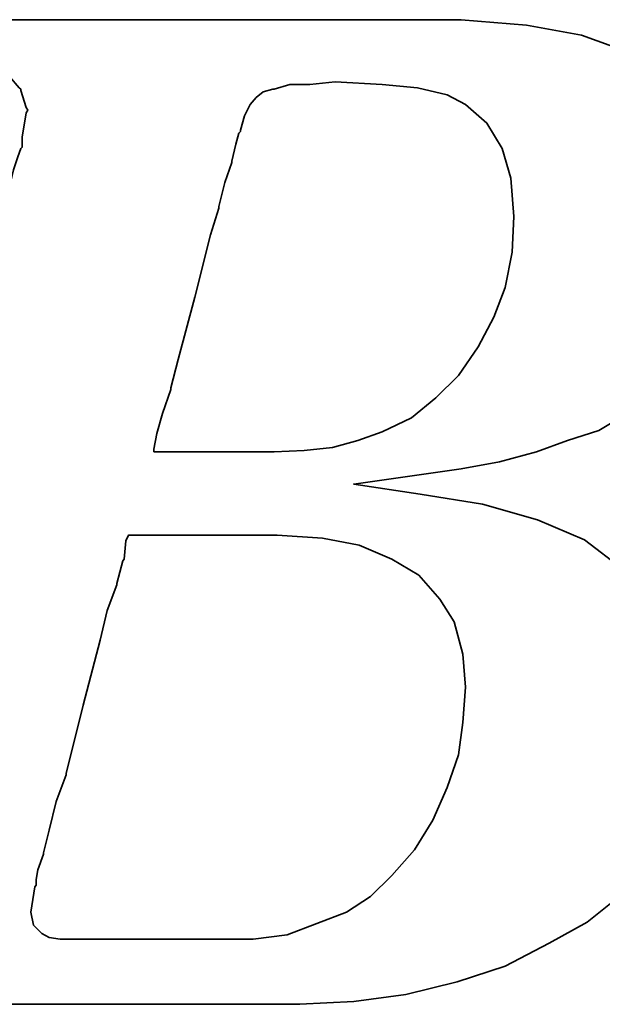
# Model space of a CAD drawing. Extents: x 904 to 1168, y 87 to 232.
# Tile 28 of 45: x 1117.81 to 1119.94, y 152.63 to 156.23. Entities that reach past the tile are written whole.
import ezdxf

# ---------------------------------------------------------------- set-up
doc = ezdxf.new("R2010")
doc.units = 0
doc.header["$MEASUREMENT"] = 0
doc.layers.add('DIM', color=4, linetype='CONTINUOUS')
doc.layers.add('layer 1', color=7, linetype='CONTINUOUS')

# ---------------------------------------------------------------- blocks, each defined once
blk = doc.blocks.new('TBI MOTION logo(完整正式版)')
at = {"layer": 'layer 1', "color": 22, "lineweight": 35}
for points, knots in [([(-64.65375, -6.86375), (-64.65375, -6.86375), (-64.84375, -7.29625), (-64.84375, -7.29625), (-64.84375, -7.29625), (-64.84375, -7.29625), (-64.86875, -7.34375), (-64.86875, -7.34375), (-64.86875, -7.34375), (-64.86875, -7.34375), (-64.86875, -7.36875), (-64.86875, -7.36875), (-64.86875, -7.36875), (-64.86875, -7.36875), (-65.15375, -7.65375), (-65.15375, -7.65375), (-65.15375, -7.65375), (-65.15375, -7.65375), (-65.17875, -7.65375), (-65.17875, -7.65375), (-65.17875, -7.65375), (-65.17875, -7.65375), (-65.20375, -7.67875), (-65.20375, -7.67875), (-65.20375, -7.67875), (-65.20375, -7.67875), (-65.58875, -7.87125), (-65.58875, -7.87125), (-65.58875, -7.87125), (-65.58875, -7.87125), (-65.63375, -7.87125), (-65.63375, -7.87125), (-65.63375, -7.87125), (-65.63375, -7.87125), (-65.65875, -7.89375), (-65.65875, -7.89375), (-65.65875, -7.89375), (-65.65875, -7.89375), (-66.09375, -7.94375), (-66.09375, -7.94375), (-66.09375, -7.94375), (-66.09375, -7.94375), (-66.11375, -7.94375), (-66.11375, -7.94375), (-66.11375, -7.94375), (-66.11375, -7.94375), (-66.16375, -7.94375), (-66.16375, -7.94375), (-66.16375, -7.94375), (-66.16375, -7.94375), (-66.30875, -7.94375), (-66.30875, -7.94375), (-66.30875, -7.94375), (-66.30875, -7.94375), (-66.69375, -7.94375), (-66.69375, -7.94375), (-66.69375, -7.94375), (-66.69375, -7.94375), (-67.07375, -7.94375), (-67.07375, -7.94375), (-67.07375, -7.94375), (-67.07375, -7.94375), (-67.12375, -7.94375), (-67.12375, -7.94375), (-67.12375, -7.94375), (-67.12375, -7.94375), (-67.12375, -7.96625), (-67.12375, -7.96625), (-67.12375, -7.96625), (-67.12375, -7.96625), (-67.14875, -7.99125), (-67.14875, -7.99125), (-67.14875, -7.99125), (-67.14875, -7.99125), (-67.24375, -8.34875), (-67.24375, -8.34875), (-67.24375, -8.34875), (-67.24375, -8.34875), (-67.31375, -8.68625), (-67.31375, -8.68625), (-67.31375, -8.68625), (-67.31375, -8.68625), (-67.26875, -8.68625), (-67.26875, -8.68625), (-67.26875, -8.68625), (-67.26875, -8.68625), (-67.07375, -8.68625), (-67.07375, -8.68625), (-67.07375, -8.68625), (-67.07375, -8.68625), (-66.54875, -8.68625), (-66.54875, -8.68625), (-66.54875, -8.68625), (-66.54875, -8.68625), (-65.82625, -8.68625), (-65.82625, -8.68625), (-65.82625, -8.68625), (-65.82625, -8.68625), (-65.01375, -8.68625), (-65.01375, -8.68625), (-65.01375, -8.68625), (-65.01375, -8.68625), (-64.05375, -8.68625), (-64.05375, -8.68625), (-64.05375, -8.68625), (-64.05375, -8.68625), (-62.08375, -8.68625), (-62.08375, -8.68625), (-62.08375, -8.68625), (-62.08375, -8.68625), (-60.06875, -8.68625), (-60.06875, -8.68625), (-60.06875, -8.68625), (-60.06875, -8.68625), (-59.10875, -8.68625), (-59.10875, -8.68625), (-59.10875, -8.68625), (-59.10875, -8.68625), (-58.29375, -8.68625), (-58.29375, -8.68625), (-58.29375, -8.68625), (-58.29375, -8.68625), (-57.57375, -8.68625), (-57.57375, -8.68625), (-57.57375, -8.68625), (-57.57375, -8.68625), (-57.04875, -8.68625), (-57.04875, -8.68625), (-57.04875, -8.68625), (-57.04875, -8.68625), (-56.85375, -8.68625), (-56.85375, -8.68625), (-56.85375, -8.68625), (-56.85375, -8.68625), (-56.70875, -8.68625), (-56.70875, -8.68625), (-56.70875, -8.68625), (-56.70875, -8.68625), (-56.61375, -8.68625), (-56.61375, -8.68625), (-56.61375, -8.68625), (-56.61375, -8.68625), (-56.56875, -8.68625), (-56.56875, -8.68625), (-56.56875, -8.68625), (-56.56875, -8.68625), (-55.65375, -8.63875), (-55.65375, -8.63875), (-55.65375, -8.63875), (-55.65375, -8.63875), (-54.76875, -8.51875), (-54.76875, -8.51875), (-54.76875, -8.51875), (-54.76875, -8.51875), (-53.90375, -8.30375), (-53.90375, -8.30375), (-53.90375, -8.30375), (-53.90375, -8.30375), (-53.08875, -8.03875), (-53.08875, -8.03875), (-53.08875, -8.03875), (-53.08875, -8.03875), (-52.34375, -7.65375), (-52.34375, -7.65375), (-52.34375, -7.65375), (-52.34375, -7.65375), (-51.69875, -7.29625), (-51.69875, -7.29625), (-51.69875, -7.29625), (-51.69875, -7.29625), (-51.21875, -6.91125), (-51.21875, -6.91125), (-51.21875, -6.91125), (-51.21875, -6.91125), (-50.83375, -6.50375), (-50.83375, -6.50375), (-50.83375, -6.50375), (-50.83375, -6.50375), (-50.44875, -5.94875), (-50.44875, -5.94875), (-50.44875, -5.94875), (-50.44875, -5.94875), (-50.13875, -5.30375), (-50.13875, -5.30375), (-50.13875, -5.30375), (-50.13875, -5.30375), (-49.99375, -4.65375), (-49.99375, -4.65375), (-49.99375, -4.65375), (-49.99375, -4.65375), (-49.92375, -3.98375), (-49.92375, -3.98375), (-49.92375, -3.98375), (-49.92375, -3.98375), (-49.99375, -3.19374), (-49.99375, -3.19374), (-49.99375, -3.19374), (-49.99375, -3.19374), (-50.23374, -2.44874), (-50.23374, -2.44874), (-50.23374, -2.44874), (-50.23374, -2.44874), (-50.59375, -1.87374), (-50.59375, -1.87374), (-50.59375, -1.87374), (-50.59375, -1.87374), (-51.09875, -1.31874), (-51.09875, -1.31874), (-51.09875, -1.31874), (-51.09875, -1.31874), (-51.74375, -0.81875), (-51.74375, -0.81875), (-51.74375, -0.81875), (-51.74375, -0.81875), (-52.53875, -0.48125), (-52.53875, -0.48125), (-52.53875, -0.48125), (-52.53875, -0.48125), (-53.47375, -0.21875), (-53.47375, -0.21875), (-53.47375, -0.21875), (-53.47375, -0.21875), (-54.52875, -0.04874), (-54.52875, -0.04874), (-54.52875, -0.04874), (-54.52875, -0.04874), (-55.65375, 0.12125), (-55.65375, 0.12125), (-55.65375, 0.12125), (-55.65375, 0.12125), (-54.50375, 0.28624), (-54.50375, 0.28624), (-54.50375, 0.28624), (-54.50375, 0.28624), (-53.83375, 0.38124), (-53.83375, 0.38124), (-53.83375, 0.38124), (-53.83375, 0.38124), (-53.18375, 0.50125), (-53.18375, 0.50125), (-53.18375, 0.50125), (-53.18375, 0.50125), (-52.55875, 0.66874), (-52.55875, 0.66874), (-52.55875, 0.66874), (-52.55875, 0.66874), (-52.03375, 0.86124), (-52.03375, 0.86124), (-52.03375, 0.86124), (-52.03375, 0.86124), (-51.50374, 1.03124), (-51.50374, 1.03124), (-51.50374, 1.03124), (-51.50374, 1.03124), (-51.09875, 1.27125), (-51.09875, 1.27125), (-51.09875, 1.27125), (-51.09875, 1.27125), (-50.71375, 1.48624), (-50.71375, 1.48624), (-50.71375, 1.48624), (-50.71375, 1.48624), (-50.37625, 1.77625), (-50.37625, 1.77625), (-50.37625, 1.77625), (-50.37625, 1.77625), (-49.82375, 2.37625), (-49.82375, 2.37625), (-49.82375, 2.37625), (-49.82375, 2.37625), (-49.41875, 2.99625), (-49.41875, 2.99625), (-49.41875, 2.99625), (-49.41875, 2.99625), (-49.22375, 3.76625), (-49.22375, 3.76625), (-49.22375, 3.76625), (-49.22375, 3.76625), (-49.15375, 4.50874), (-49.15375, 4.50874), (-49.15375, 4.50874), (-49.15375, 4.50874), (-49.20375, 5.25125), (-49.20375, 5.25125), (-49.20375, 5.25125), (-49.20375, 5.25125), (-49.41875, 5.92625), (-49.41875, 5.92625), (-49.41875, 5.92625), (-49.41875, 5.92625), (-49.77875, 6.47625), (-49.77875, 6.47625), (-49.77875, 6.47625), (-49.77875, 6.47625), (-50.33125, 7.02624), (-50.33125, 7.02624), (-50.33125, 7.02624), (-50.33125, 7.02624), (-51.00125, 7.43625), (-51.00125, 7.43625), (-51.00125, 7.43625), (-51.00125, 7.43625), (-51.79375, 7.72625), (-51.79375, 7.72625), (-51.79375, 7.72625), (-51.79375, 7.72625), (-52.72875, 7.89124), (-52.72875, 7.89124), (-52.72875, 7.89124), (-52.72875, 7.89124), (-53.83375, 7.98625), (-53.83375, 7.98625), (-53.83375, 7.98625), (-53.83375, 7.98625), (-53.92875, 7.98625), (-53.92875, 7.98625), (-53.92875, 7.98625), (-53.92875, 7.98625), (-54.26375, 7.98625), (-54.26375, 7.98625), (-54.26375, 7.98625), (-54.26375, 7.98625), (-54.74375, 7.98625), (-54.74375, 7.98625), (-54.74375, 7.98625), (-54.74375, 7.98625), (-55.36875, 7.98625), (-55.36875, 7.98625), (-55.36875, 7.98625), (-55.36875, 7.98625), (-56.13375, 7.98625), (-56.13375, 7.98625), (-56.13375, 7.98625), (-56.13375, 7.98625), (-56.94875, 7.98625), (-56.94875, 7.98625), (-56.94875, 7.98625), (-56.94875, 7.98625), (-58.77625, 7.98625), (-58.77625, 7.98625), (-58.77625, 7.98625), (-58.77625, 7.98625), (-60.59875, 7.98625), (-60.59875, 7.98625), (-60.59875, 7.98625), (-60.59875, 7.98625), (-61.41375, 7.98625), (-61.41375, 7.98625), (-61.41375, 7.98625), (-61.41375, 7.98625), (-62.17875, 7.98625), (-62.17875, 7.98625), (-62.17875, 7.98625), (-62.17875, 7.98625), (-62.80375, 7.98625), (-62.80375, 7.98625), (-62.80375, 7.98625), (-62.80375, 7.98625), (-63.30625, 7.98625), (-63.30625, 7.98625), (-63.30625, 7.98625), (-63.30625, 7.98625), (-63.57375, 7.98625), (-63.57375, 7.98625), (-63.57375, 7.98625), (-63.57375, 7.98625), (-63.57375, 7.96375), (-63.57375, 7.96375), (-63.57375, 7.96375), (-63.57375, 7.96375), (-63.59875, 7.94125), (-63.59875, 7.94125), (-63.59875, 7.94125), (-63.59875, 7.94125), (-63.69375, 7.55625), (-63.69375, 7.55625), (-63.69375, 7.55625), (-63.69375, 7.55625), (-63.76375, 7.24624), (-63.76375, 7.24624), (-63.76375, 7.24624), (-63.76375, 7.24624), (-63.23875, 7.24624), (-63.23875, 7.24624), (-63.23875, 7.24624), (-63.23875, 7.24624), (-62.75875, 7.24624), (-62.75875, 7.24624), (-62.75875, 7.24624), (-62.75875, 7.24624), (-62.61125, 7.24624), (-62.61125, 7.24624), (-62.61125, 7.24624), (-62.61125, 7.24624), (-62.56625, 7.24624), (-62.56625, 7.24624), (-62.56625, 7.24624), (-62.56625, 7.24624), (-62.22875, 7.24624), (-62.22875, 7.24624), (-62.22875, 7.24624), (-62.22875, 7.24624), (-62.20375, 7.24624), (-62.20375, 7.24624), (-62.20375, 7.24624), (-62.20375, 7.24624), (-62.17875, 7.21875), (-62.17875, 7.21875), (-62.17875, 7.21875), (-62.17875, 7.21875), (-61.96375, 7.17125), (-61.96375, 7.17125), (-61.96375, 7.17125), (-61.96375, 7.17125), (-61.72375, 7.12624), (-61.72375, 7.12624), (-61.72375, 7.12624), (-61.72375, 7.12624), (-61.70375, 7.12624), (-61.70375, 7.12624), (-61.70375, 7.12624), (-61.70375, 7.12624), (-61.55875, 7.07624), (-61.55875, 7.07624), (-61.55875, 7.07624), (-61.55875, 7.07624), (-61.50875, 7.07624), (-61.50875, 7.07624), (-61.50875, 7.07624), (-61.50875, 7.07624), (-61.48375, 7.02624), (-61.48375, 7.02624), (-61.48375, 7.02624), (-61.48375, 7.02624), (-61.31875, 6.83375), (-61.31875, 6.83375), (-61.31875, 6.83375), (-61.31875, 6.83375), (-61.29375, 6.81125), (-61.29375, 6.81125), (-61.29375, 6.81125), (-61.29375, 6.81125), (-61.29375, 6.78625), (-61.29375, 6.78625), (-61.29375, 6.78625), (-61.29375, 6.78625), (-61.19875, 6.50124), (-61.19875, 6.50124), (-61.19875, 6.50124), (-61.19875, 6.50124), (-61.17375, 6.45124), (-61.17375, 6.45124), (-61.17375, 6.45124), (-61.17375, 6.45124), (-61.19875, 6.40625), (-61.19875, 6.40625), (-61.19875, 6.40625), (-61.19875, 6.40625), (-61.26875, 5.99624), (-61.26875, 5.99624), (-61.26875, 5.99624), (-61.26875, 5.99624), (-61.26875, 5.85125), (-61.26875, 5.85125), (-61.26875, 5.85125), (-61.26875, 5.85125), (-61.26875, 5.82625), (-61.26875, 5.82625), (-61.26875, 5.82625), (-61.26875, 5.82625), (-61.29375, 5.80625), (-61.29375, 5.80625), (-61.29375, 5.80625), (-61.29375, 5.80625), (-61.34125, 5.66125), (-61.34125, 5.66125), (-61.34125, 5.66125), (-61.34125, 5.66125), (-61.41375, 5.44625), (-61.41375, 5.44625), (-61.41375, 5.44625), (-61.41375, 5.44625), (-61.48375, 5.15625), (-61.48375, 5.15625), (-61.48375, 5.15625), (-61.48375, 5.15625), (-61.58375, 4.82124), (-61.58375, 4.82124), (-61.58375, 4.82124), (-61.58375, 4.82124), (-61.79875, 4.00375), (-61.79875, 4.00375), (-61.79875, 4.00375), (-61.79875, 4.00375), (-62.05875, 2.99625), (-62.05875, 2.99625), (-62.05875, 2.99625), (-62.05875, 2.99625), (-62.34875, 1.91625), (-62.34875, 1.91625), (-62.34875, 1.91625), (-62.34875, 1.91625), (-62.97375, -0.41124), (-62.97375, -0.41124), (-62.97375, -0.41124), (-62.97375, -0.41124), (-63.59875, -2.75875), (-63.59875, -2.75875), (-63.59875, -2.75875), (-63.59875, -2.75875), (-63.88375, -3.86374), (-63.88375, -3.86374), (-63.88375, -3.86374), (-63.88375, -3.86374), (-64.14875, -4.82374), (-64.14875, -4.82374), (-64.14875, -4.82374), (-64.14875, -4.82374), (-64.36375, -5.64125), (-64.36375, -5.64125), (-64.36375, -5.64125), (-64.36375, -5.64125), (-64.43625, -5.97625), (-64.43625, -5.97625), (-64.43625, -5.97625), (-64.43625, -5.97625), (-64.50875, -6.28625), (-64.50875, -6.28625), (-64.50875, -6.28625), (-64.50875, -6.28625), (-64.50875, -6.30875), (-64.50875, -6.30875), (-64.50875, -6.30875), (-64.50875, -6.30875), (-64.57875, -6.50375), (-64.57875, -6.50375), (-64.57875, -6.50375), (-64.57875, -6.50375), (-64.62875, -6.69625), (-64.62875, -6.69625), (-64.62875, -6.69625), (-64.62875, -6.69625), (-64.62875, -6.76875), (-64.62875, -6.76875), (-64.62875, -6.76875), (-64.62875, -6.76875), (-64.62875, -6.81375), (-64.62875, -6.81375), (-64.62875, -6.81375), (-64.62875, -6.81375), (-64.62875, -6.83875), (-64.62875, -6.83875), (-64.62875, -6.83875), (-64.62875, -6.83875), (-64.65375, -6.86375), (-64.65375, -6.86375)], [0, 0, 0, 0, 0.00719424, 0.00719424, 0.00719424, 0.00719424, 0.01438849, 0.01438849, 0.01438849, 0.01438849, 0.02158273, 0.02158273, 0.02158273, 0.02158273, 0.02877698, 0.02877698, 0.02877698, 0.02877698, 0.03597122, 0.03597122, 0.03597122, 0.03597122, 0.04316547, 0.04316547, 0.04316547, 0.04316547, 0.05035971, 0.05035971, 0.05035971, 0.05035971, 0.05755396, 0.05755396, 0.05755396, 0.05755396, 0.0647482, 0.0647482, 0.0647482, 0.0647482, 0.07194245, 0.07194245, 0.07194245, 0.07194245, 0.07913669, 0.07913669, 0.07913669, 0.07913669, 0.08633094, 0.08633094, 0.08633094, 0.08633094, 0.09352518, 0.09352518, 0.09352518, 0.09352518, 0.10071942, 0.10071942, 0.10071942, 0.10071942, 0.10791367, 0.10791367, 0.10791367, 0.10791367, 0.11510791, 0.11510791, 0.11510791, 0.11510791, 0.12230216, 0.12230216, 0.12230216, 0.12230216, 0.1294964, 0.1294964, 0.1294964, 0.1294964, 0.13669065, 0.13669065, 0.13669065, 0.13669065, 0.14388489, 0.14388489, 0.14388489, 0.14388489, 0.15107914, 0.15107914, 0.15107914, 0.15107914, 0.15827338, 0.15827338, 0.15827338, 0.15827338, 0.16546763, 0.16546763, 0.16546763, 0.16546763, 0.17266187, 0.17266187, 0.17266187, 0.17266187, 0.17985612, 0.17985612, 0.17985612, 0.17985612, 0.18705036, 0.18705036, 0.18705036, 0.18705036, 0.1942446, 0.1942446, 0.1942446, 0.1942446, 0.20143885, 0.20143885, 0.20143885, 0.20143885, 0.20863309, 0.20863309, 0.20863309, 0.20863309, 0.21582734, 0.21582734, 0.21582734, 0.21582734, 0.22302158, 0.22302158, 0.22302158, 0.22302158, 0.23021583, 0.23021583, 0.23021583, 0.23021583, 0.23741007, 0.23741007, 0.23741007, 0.23741007, 0.24460432, 0.24460432, 0.24460432, 0.24460432, 0.25179856, 0.25179856, 0.25179856, 0.25179856, 0.25899281, 0.25899281, 0.25899281, 0.25899281, 0.26618705, 0.26618705, 0.26618705, 0.26618705, 0.27338129, 0.27338129, 0.27338129, 0.27338129, 0.28057554, 0.28057554, 0.28057554, 0.28057554, 0.28776978, 0.28776978, 0.28776978, 0.28776978, 0.29496403, 0.29496403, 0.29496403, 0.29496403, 0.30215827, 0.30215827, 0.30215827, 0.30215827, 0.30935252, 0.30935252, 0.30935252, 0.30935252, 0.31654676, 0.31654676, 0.31654676, 0.31654676, 0.32374101, 0.32374101, 0.32374101, 0.32374101, 0.33093525, 0.33093525, 0.33093525, 0.33093525, 0.3381295, 0.3381295, 0.3381295, 0.3381295, 0.34532374, 0.34532374, 0.34532374, 0.34532374, 0.35251799, 0.35251799, 0.35251799, 0.35251799, 0.35971223, 0.35971223, 0.35971223, 0.35971223, 0.36690647, 0.36690647, 0.36690647, 0.36690647, 0.37410072, 0.37410072, 0.37410072, 0.37410072, 0.38129496, 0.38129496, 0.38129496, 0.38129496, 0.38848921, 0.38848921, 0.38848921, 0.38848921, 0.39568345, 0.39568345, 0.39568345, 0.39568345, 0.4028777, 0.4028777, 0.4028777, 0.4028777, 0.41007194, 0.41007194, 0.41007194, 0.41007194, 0.41726619, 0.41726619, 0.41726619, 0.41726619, 0.42446043, 0.42446043, 0.42446043, 0.42446043, 0.43165468, 0.43165468, 0.43165468, 0.43165468, 0.43884892, 0.43884892, 0.43884892, 0.43884892, 0.44604317, 0.44604317, 0.44604317, 0.44604317, 0.45323741, 0.45323741, 0.45323741, 0.45323741, 0.46043165, 0.46043165, 0.46043165, 0.46043165, 0.4676259, 0.4676259, 0.4676259, 0.4676259, 0.47482014, 0.47482014, 0.47482014, 0.47482014, 0.48201439, 0.48201439, 0.48201439, 0.48201439, 0.48920863, 0.48920863, 0.48920863, 0.48920863, 0.49640288, 0.49640288, 0.49640288, 0.49640288, 0.50359712, 0.50359712, 0.50359712, 0.50359712, 0.51079137, 0.51079137, 0.51079137, 0.51079137, 0.51798561, 0.51798561, 0.51798561, 0.51798561, 0.52517986, 0.52517986, 0.52517986, 0.52517986, 0.5323741, 0.5323741, 0.5323741, 0.5323741, 0.53956835, 0.53956835, 0.53956835, 0.53956835, 0.54676259, 0.54676259, 0.54676259, 0.54676259, 0.55395683, 0.55395683, 0.55395683, 0.55395683, 0.56115108, 0.56115108, 0.56115108, 0.56115108, 0.56834532, 0.56834532, 0.56834532, 0.56834532, 0.57553957, 0.57553957, 0.57553957, 0.57553957, 0.58273381, 0.58273381, 0.58273381, 0.58273381, 0.58992806, 0.58992806, 0.58992806, 0.58992806, 0.5971223, 0.5971223, 0.5971223, 0.5971223, 0.60431655, 0.60431655, 0.60431655, 0.60431655, 0.61151079, 0.61151079, 0.61151079, 0.61151079, 0.61870504, 0.61870504, 0.61870504, 0.61870504, 0.62589928, 0.62589928, 0.62589928, 0.62589928, 0.63309353, 0.63309353, 0.63309353, 0.63309353, 0.64028777, 0.64028777, 0.64028777, 0.64028777, 0.64748201, 0.64748201, 0.64748201, 0.64748201, 0.65467626, 0.65467626, 0.65467626, 0.65467626, 0.6618705, 0.6618705, 0.6618705, 0.6618705, 0.66906475, 0.66906475, 0.66906475, 0.66906475, 0.67625899, 0.67625899, 0.67625899, 0.67625899, 0.68345324, 0.68345324, 0.68345324, 0.68345324, 0.69064748, 0.69064748, 0.69064748, 0.69064748, 0.69784173, 0.69784173, 0.69784173, 0.69784173, 0.70503597, 0.70503597, 0.70503597, 0.70503597, 0.71223022, 0.71223022, 0.71223022, 0.71223022, 0.71942446, 0.71942446, 0.71942446, 0.71942446, 0.72661871, 0.72661871, 0.72661871, 0.72661871, 0.73381295, 0.73381295, 0.73381295, 0.73381295, 0.74100719, 0.74100719, 0.74100719, 0.74100719, 0.74820144, 0.74820144, 0.74820144, 0.74820144, 0.75539568, 0.75539568, 0.75539568, 0.75539568, 0.76258993, 0.76258993, 0.76258993, 0.76258993, 0.76978417, 0.76978417, 0.76978417, 0.76978417, 0.77697842, 0.77697842, 0.77697842, 0.77697842, 0.78417266, 0.78417266, 0.78417266, 0.78417266, 0.79136691, 0.79136691, 0.79136691, 0.79136691, 0.79856115, 0.79856115, 0.79856115, 0.79856115, 0.8057554, 0.8057554, 0.8057554, 0.8057554, 0.81294964, 0.81294964, 0.81294964, 0.81294964, 0.82014388, 0.82014388, 0.82014388, 0.82014388, 0.82733813, 0.82733813, 0.82733813, 0.82733813, 0.83453237, 0.83453237, 0.83453237, 0.83453237, 0.84172662, 0.84172662, 0.84172662, 0.84172662, 0.84892086, 0.84892086, 0.84892086, 0.84892086, 0.85611511, 0.85611511, 0.85611511, 0.85611511, 0.86330935, 0.86330935, 0.86330935, 0.86330935, 0.8705036, 0.8705036, 0.8705036, 0.8705036, 0.87769784, 0.87769784, 0.87769784, 0.87769784, 0.88489209, 0.88489209, 0.88489209, 0.88489209, 0.89208633, 0.89208633, 0.89208633, 0.89208633, 0.89928058, 0.89928058, 0.89928058, 0.89928058, 0.90647482, 0.90647482, 0.90647482, 0.90647482, 0.91366906, 0.91366906, 0.91366906, 0.91366906, 0.92086331, 0.92086331, 0.92086331, 0.92086331, 0.92805755, 0.92805755, 0.92805755, 0.92805755, 0.9352518, 0.9352518, 0.9352518, 0.9352518, 0.94244604, 0.94244604, 0.94244604, 0.94244604, 0.94964029, 0.94964029, 0.94964029, 0.94964029, 0.95683453, 0.95683453, 0.95683453, 0.95683453, 0.96402878, 0.96402878, 0.96402878, 0.96402878, 0.97122302, 0.97122302, 0.97122302, 0.97122302, 0.97841727, 0.97841727, 0.97841727, 0.97841727, 0.98561151, 0.98561151, 0.98561151, 0.98561151, 0.99280576, 0.99280576, 0.99280576, 0.99280576, 1, 1, 1, 1]), ([(-57.50375, 6.35625), (-57.50375, 6.35625), (-57.57375, 6.11625), (-57.57375, 6.11625), (-57.57375, 6.11625), (-57.57375, 6.11625), (-57.57375, 6.09125), (-57.57375, 6.09125), (-57.57375, 6.09125), (-57.57375, 6.09125), (-57.59875, 6.06625), (-57.59875, 6.06625), (-57.59875, 6.06625), (-57.59875, 6.06625), (-57.64875, 5.87625), (-57.64875, 5.87625), (-57.64875, 5.87625), (-57.64875, 5.87625), (-57.71875, 5.58875), (-57.71875, 5.58875), (-57.71875, 5.58875), (-57.71875, 5.58875), (-57.71875, 5.56625), (-57.71875, 5.56625), (-57.71875, 5.56625), (-57.71875, 5.56625), (-57.83875, 5.23125), (-57.83875, 5.23125), (-57.83875, 5.23125), (-57.83875, 5.23125), (-57.93625, 4.82124), (-57.93625, 4.82124), (-57.93625, 4.82124), (-57.93625, 4.82124), (-57.93625, 4.79624), (-57.93625, 4.79624), (-57.93625, 4.79624), (-57.93625, 4.79624), (-58.07875, 4.34125), (-58.07875, 4.34125), (-58.07875, 4.34125), (-58.07875, 4.34125), (-58.34375, 3.28625), (-58.34375, 3.28625), (-58.34375, 3.28625), (-58.34375, 3.28625), (-58.62875, 2.23124), (-58.62875, 2.23124), (-58.62875, 2.23124), (-58.62875, 2.23124), (-58.74875, 1.75125), (-58.74875, 1.75125), (-58.74875, 1.75125), (-58.74875, 1.75125), (-58.74875, 1.72625), (-58.74875, 1.72625), (-58.74875, 1.72625), (-58.74875, 1.72625), (-58.89375, 1.31625), (-58.89375, 1.31625), (-58.89375, 1.31625), (-58.89375, 1.31625), (-58.98875, 0.98124), (-58.98875, 0.98124), (-58.98875, 0.98124), (-58.98875, 0.98124), (-59.03875, 0.71625), (-59.03875, 0.71625), (-59.03875, 0.71625), (-59.03875, 0.71625), (-59.03875, 0.66874), (-59.03875, 0.66874), (-59.03875, 0.66874), (-59.03875, 0.66874), (-58.91875, 0.66874), (-58.91875, 0.66874), (-58.91875, 0.66874), (-58.91875, 0.66874), (-58.53375, 0.66874), (-58.53375, 0.66874), (-58.53375, 0.66874), (-58.53375, 0.66874), (-58.10375, 0.66874), (-58.10375, 0.66874), (-58.10375, 0.66874), (-58.10375, 0.66874), (-57.66875, 0.66874), (-57.66875, 0.66874), (-57.66875, 0.66874), (-57.66875, 0.66874), (-57.33375, 0.66874), (-57.33375, 0.66874), (-57.33375, 0.66874), (-57.33375, 0.66874), (-57.09375, 0.66874), (-57.09375, 0.66874), (-57.09375, 0.66874), (-57.09375, 0.66874), (-56.99875, 0.66874), (-56.99875, 0.66874), (-56.99875, 0.66874), (-56.99875, 0.66874), (-56.49375, 0.69374), (-56.49375, 0.69374), (-56.49375, 0.69374), (-56.49375, 0.69374), (-56.01375, 0.74374), (-56.01375, 0.74374), (-56.01375, 0.74374), (-56.01375, 0.74374), (-55.58375, 0.86124), (-55.58375, 0.86124), (-55.58375, 0.86124), (-55.58375, 0.86124), (-55.17375, 1.00624), (-55.17375, 1.00624), (-55.17375, 1.00624), (-55.17375, 1.00624), (-54.67375, 1.24625), (-54.67375, 1.24625), (-54.67375, 1.24625), (-54.67375, 1.24625), (-54.26375, 1.58124), (-54.26375, 1.58124), (-54.26375, 1.58124), (-54.26375, 1.58124), (-53.87875, 1.96374), (-53.87875, 1.96374), (-53.87875, 1.96374), (-53.87875, 1.96374), (-53.54375, 2.44625), (-53.54375, 2.44625), (-53.54375, 2.44625), (-53.54375, 2.44625), (-53.27875, 2.95125), (-53.27875, 2.95125), (-53.27875, 2.95125), (-53.27875, 2.95125), (-53.08875, 3.45124), (-53.08875, 3.45124), (-53.08875, 3.45124), (-53.08875, 3.45124), (-52.96875, 4.05124), (-52.96875, 4.05124), (-52.96875, 4.05124), (-52.96875, 4.05124), (-52.94375, 4.65125), (-52.94375, 4.65125), (-52.94375, 4.65125), (-52.94375, 4.65125), (-52.99375, 5.30125), (-52.99375, 5.30125), (-52.99375, 5.30125), (-52.99375, 5.30125), (-53.13875, 5.80625), (-53.13875, 5.80625), (-53.13875, 5.80625), (-53.13875, 5.80625), (-53.39875, 6.23625), (-53.39875, 6.23625), (-53.39875, 6.23625), (-53.39875, 6.23625), (-53.75875, 6.54875), (-53.75875, 6.54875), (-53.75875, 6.54875), (-53.75875, 6.54875), (-54.07375, 6.71625), (-54.07375, 6.71625), (-54.07375, 6.71625), (-54.07375, 6.71625), (-54.57375, 6.83375), (-54.57375, 6.83375), (-54.57375, 6.83375), (-54.57375, 6.83375), (-55.17375, 6.88625), (-55.17375, 6.88625), (-55.17375, 6.88625), (-55.17375, 6.88625), (-55.96875, 6.93125), (-55.96875, 6.93125), (-55.96875, 6.93125), (-55.96875, 6.93125), (-56.39875, 6.88625), (-56.39875, 6.88625), (-56.39875, 6.88625), (-56.39875, 6.88625), (-56.42125, 6.88625), (-56.42125, 6.88625), (-56.42125, 6.88625), (-56.42125, 6.88625), (-56.73375, 6.88625), (-56.73375, 6.88625), (-56.73375, 6.88625), (-56.73375, 6.88625), (-56.99875, 6.81125), (-56.99875, 6.81125), (-56.99875, 6.81125), (-56.99875, 6.81125), (-57.02375, 6.81125), (-57.02375, 6.81125), (-57.02375, 6.81125), (-57.02375, 6.81125), (-57.18875, 6.76625), (-57.18875, 6.76625), (-57.18875, 6.76625), (-57.18875, 6.76625), (-57.30875, 6.66625), (-57.30875, 6.66625), (-57.30875, 6.66625), (-57.30875, 6.66625), (-57.40875, 6.54875), (-57.40875, 6.54875), (-57.40875, 6.54875), (-57.40875, 6.54875), (-57.50375, 6.35625), (-57.50375, 6.35625)], [0, 0, 0, 0, 0.01851852, 0.01851852, 0.01851852, 0.01851852, 0.03703704, 0.03703704, 0.03703704, 0.03703704, 0.05555556, 0.05555556, 0.05555556, 0.05555556, 0.07407407, 0.07407407, 0.07407407, 0.07407407, 0.09259259, 0.09259259, 0.09259259, 0.09259259, 0.11111111, 0.11111111, 0.11111111, 0.11111111, 0.12962963, 0.12962963, 0.12962963, 0.12962963, 0.14814815, 0.14814815, 0.14814815, 0.14814815, 0.16666667, 0.16666667, 0.16666667, 0.16666667, 0.18518519, 0.18518519, 0.18518519, 0.18518519, 0.2037037, 0.2037037, 0.2037037, 0.2037037, 0.22222222, 0.22222222, 0.22222222, 0.22222222, 0.24074074, 0.24074074, 0.24074074, 0.24074074, 0.25925926, 0.25925926, 0.25925926, 0.25925926, 0.27777778, 0.27777778, 0.27777778, 0.27777778, 0.2962963, 0.2962963, 0.2962963, 0.2962963, 0.31481481, 0.31481481, 0.31481481, 0.31481481, 0.33333333, 0.33333333, 0.33333333, 0.33333333, 0.35185185, 0.35185185, 0.35185185, 0.35185185, 0.37037037, 0.37037037, 0.37037037, 0.37037037, 0.38888889, 0.38888889, 0.38888889, 0.38888889, 0.40740741, 0.40740741, 0.40740741, 0.40740741, 0.42592593, 0.42592593, 0.42592593, 0.42592593, 0.44444444, 0.44444444, 0.44444444, 0.44444444, 0.46296296, 0.46296296, 0.46296296, 0.46296296, 0.48148148, 0.48148148, 0.48148148, 0.48148148, 0.5, 0.5, 0.5, 0.5, 0.51851852, 0.51851852, 0.51851852, 0.51851852, 0.53703704, 0.53703704, 0.53703704, 0.53703704, 0.55555556, 0.55555556, 0.55555556, 0.55555556, 0.57407407, 0.57407407, 0.57407407, 0.57407407, 0.59259259, 0.59259259, 0.59259259, 0.59259259, 0.61111111, 0.61111111, 0.61111111, 0.61111111, 0.62962963, 0.62962963, 0.62962963, 0.62962963, 0.64814815, 0.64814815, 0.64814815, 0.64814815, 0.66666667, 0.66666667, 0.66666667, 0.66666667, 0.68518519, 0.68518519, 0.68518519, 0.68518519, 0.7037037, 0.7037037, 0.7037037, 0.7037037, 0.72222222, 0.72222222, 0.72222222, 0.72222222, 0.74074074, 0.74074074, 0.74074074, 0.74074074, 0.75925926, 0.75925926, 0.75925926, 0.75925926, 0.77777778, 0.77777778, 0.77777778, 0.77777778, 0.7962963, 0.7962963, 0.7962963, 0.7962963, 0.81481481, 0.81481481, 0.81481481, 0.81481481, 0.83333333, 0.83333333, 0.83333333, 0.83333333, 0.85185185, 0.85185185, 0.85185185, 0.85185185, 0.87037037, 0.87037037, 0.87037037, 0.87037037, 0.88888889, 0.88888889, 0.88888889, 0.88888889, 0.90740741, 0.90740741, 0.90740741, 0.90740741, 0.92592593, 0.92592593, 0.92592593, 0.92592593, 0.94444444, 0.94444444, 0.94444444, 0.94444444, 0.96296296, 0.96296296, 0.96296296, 0.96296296, 0.98148148, 0.98148148, 0.98148148, 0.98148148, 1, 1, 1, 1]), ([(-61.03125, -6.57375), (-61.03125, -6.57375), (-61.03125, -6.67125), (-61.03125, -6.67125), (-61.03125, -6.67125), (-61.03125, -6.67125), (-61.05375, -6.69625), (-61.05375, -6.69625), (-61.05375, -6.69625), (-61.05375, -6.69625), (-61.12375, -7.12875), (-61.12375, -7.12875), (-61.12375, -7.12875), (-61.12375, -7.12875), (-61.07875, -7.34375), (-61.07875, -7.34375), (-61.07875, -7.34375), (-61.07875, -7.34375), (-60.93375, -7.48875), (-60.93375, -7.48875), (-60.93375, -7.48875), (-60.93375, -7.48875), (-60.81375, -7.55625), (-60.81375, -7.55625), (-60.81375, -7.55625), (-60.81375, -7.55625), (-60.62375, -7.58375), (-60.62375, -7.58375), (-60.62375, -7.58375), (-60.62375, -7.58375), (-60.30875, -7.58375), (-60.30875, -7.58375), (-60.30875, -7.58375), (-60.30875, -7.58375), (-59.97375, -7.58375), (-59.97375, -7.58375), (-59.97375, -7.58375), (-59.97375, -7.58375), (-59.87875, -7.58375), (-59.87875, -7.58375), (-59.87875, -7.58375), (-59.87875, -7.58375), (-59.63625, -7.58375), (-59.63625, -7.58375), (-59.63625, -7.58375), (-59.63625, -7.58375), (-58.96875, -7.58375), (-58.96875, -7.58375), (-58.96875, -7.58375), (-58.96875, -7.58375), (-58.29375, -7.58375), (-58.29375, -7.58375), (-58.29375, -7.58375), (-58.29375, -7.58375), (-58.05375, -7.58375), (-58.05375, -7.58375), (-58.05375, -7.58375), (-58.05375, -7.58375), (-57.98375, -7.58375), (-57.98375, -7.58375), (-57.98375, -7.58375), (-57.98375, -7.58375), (-57.35875, -7.58375), (-57.35875, -7.58375), (-57.35875, -7.58375), (-57.35875, -7.58375), (-56.78375, -7.50875), (-56.78375, -7.50875), (-56.78375, -7.50875), (-56.78375, -7.50875), (-56.27875, -7.31875), (-56.27875, -7.31875), (-56.27875, -7.31875), (-56.27875, -7.31875), (-55.77375, -7.12875), (-55.77375, -7.12875), (-55.77375, -7.12875), (-55.77375, -7.12875), (-55.36875, -6.86375), (-55.36875, -6.86375), (-55.36875, -6.86375), (-55.36875, -6.86375), (-55.00875, -6.50375), (-55.00875, -6.50375), (-55.00875, -6.50375), (-55.00875, -6.50375), (-54.62375, -6.06875), (-54.62375, -6.06875), (-54.62375, -6.06875), (-54.62375, -6.06875), (-54.31375, -5.56875), (-54.31375, -5.56875), (-54.31375, -5.56875), (-54.31375, -5.56875), (-54.07375, -5.01625), (-54.07375, -5.01625), (-54.07375, -5.01625), (-54.07375, -5.01625), (-53.87875, -4.46374), (-53.87875, -4.46374), (-53.87875, -4.46374), (-53.87875, -4.46374), (-53.80875, -3.91375), (-53.80875, -3.91375), (-53.80875, -3.91375), (-53.80875, -3.91375), (-53.75875, -3.31375), (-53.75875, -3.31375), (-53.75875, -3.31375), (-53.75875, -3.31375), (-53.80875, -2.75875), (-53.80875, -2.75875), (-53.80875, -2.75875), (-53.80875, -2.75875), (-53.95375, -2.20875), (-53.95375, -2.20875), (-53.95375, -2.20875), (-53.95375, -2.20875), (-54.19375, -1.82625), (-54.19375, -1.82625), (-54.19375, -1.82625), (-54.19375, -1.82625), (-54.55375, -1.41875), (-54.55375, -1.41875), (-54.55375, -1.41875), (-54.55375, -1.41875), (-55.00875, -1.15125), (-55.00875, -1.15125), (-55.00875, -1.15125), (-55.00875, -1.15125), (-55.56125, -0.91375), (-55.56125, -0.91375), (-55.56125, -0.91375), (-55.56125, -0.91375), (-56.18125, -0.79375), (-56.18125, -0.79375), (-56.18125, -0.79375), (-56.18125, -0.79375), (-56.94875, -0.74374), (-56.94875, -0.74374), (-56.94875, -0.74374), (-56.94875, -0.74374), (-56.99875, -0.74374), (-56.99875, -0.74374), (-56.99875, -0.74374), (-56.99875, -0.74374), (-57.09375, -0.74374), (-57.09375, -0.74374), (-57.09375, -0.74374), (-57.09375, -0.74374), (-57.38375, -0.74374), (-57.38375, -0.74374), (-57.38375, -0.74374), (-57.38375, -0.74374), (-57.76875, -0.74374), (-57.76875, -0.74374), (-57.76875, -0.74374), (-57.76875, -0.74374), (-58.24625, -0.74374), (-58.24625, -0.74374), (-58.24625, -0.74374), (-58.24625, -0.74374), (-58.72875, -0.74374), (-58.72875, -0.74374), (-58.72875, -0.74374), (-58.72875, -0.74374), (-59.20875, -0.74374), (-59.20875, -0.74374), (-59.20875, -0.74374), (-59.20875, -0.74374), (-59.46875, -0.74374), (-59.46875, -0.74374), (-59.46875, -0.74374), (-59.46875, -0.74374), (-59.51625, -0.83875), (-59.51625, -0.83875), (-59.51625, -0.83875), (-59.51625, -0.83875), (-59.54375, -1.15125), (-59.54375, -1.15125), (-59.54375, -1.15125), (-59.54375, -1.15125), (-59.56375, -1.17874), (-59.56375, -1.17874), (-59.56375, -1.17874), (-59.56375, -1.17874), (-59.66375, -1.55875), (-59.66375, -1.55875), (-59.66375, -1.55875), (-59.66375, -1.55875), (-59.66375, -1.58375), (-59.66375, -1.58375), (-59.66375, -1.58375), (-59.66375, -1.58375), (-59.82875, -2.01874), (-59.82875, -2.01874), (-59.82875, -2.01874), (-59.82875, -2.01874), (-59.94875, -2.52125), (-59.94875, -2.52125), (-59.94875, -2.52125), (-59.94875, -2.52125), (-60.23875, -3.62375), (-60.23875, -3.62375), (-60.23875, -3.62375), (-60.23875, -3.62375), (-60.52375, -4.77624), (-60.52375, -4.77624), (-60.52375, -4.77624), (-60.52375, -4.77624), (-60.52375, -4.79874), (-60.52375, -4.79874), (-60.52375, -4.79874), (-60.52375, -4.79874), (-60.69125, -5.25375), (-60.69125, -5.25375), (-60.69125, -5.25375), (-60.69125, -5.25375), (-60.81375, -5.73625), (-60.81375, -5.73625), (-60.81375, -5.73625), (-60.81375, -5.73625), (-60.90875, -6.11875), (-60.90875, -6.11875), (-60.90875, -6.11875), (-60.90875, -6.11875), (-60.90875, -6.14375), (-60.90875, -6.14375), (-60.90875, -6.14375), (-60.90875, -6.14375), (-61.00375, -6.40875), (-61.00375, -6.40875), (-61.00375, -6.40875), (-61.00375, -6.40875), (-61.03125, -6.57375), (-61.03125, -6.57375)], [0, 0, 0, 0, 0.01694915, 0.01694915, 0.01694915, 0.01694915, 0.03389831, 0.03389831, 0.03389831, 0.03389831, 0.05084746, 0.05084746, 0.05084746, 0.05084746, 0.06779661, 0.06779661, 0.06779661, 0.06779661, 0.08474576, 0.08474576, 0.08474576, 0.08474576, 0.10169492, 0.10169492, 0.10169492, 0.10169492, 0.11864407, 0.11864407, 0.11864407, 0.11864407, 0.13559322, 0.13559322, 0.13559322, 0.13559322, 0.15254237, 0.15254237, 0.15254237, 0.15254237, 0.16949153, 0.16949153, 0.16949153, 0.16949153, 0.18644068, 0.18644068, 0.18644068, 0.18644068, 0.20338983, 0.20338983, 0.20338983, 0.20338983, 0.22033898, 0.22033898, 0.22033898, 0.22033898, 0.23728814, 0.23728814, 0.23728814, 0.23728814, 0.25423729, 0.25423729, 0.25423729, 0.25423729, 0.27118644, 0.27118644, 0.27118644, 0.27118644, 0.28813559, 0.28813559, 0.28813559, 0.28813559, 0.30508475, 0.30508475, 0.30508475, 0.30508475, 0.3220339, 0.3220339, 0.3220339, 0.3220339, 0.33898305, 0.33898305, 0.33898305, 0.33898305, 0.3559322, 0.3559322, 0.3559322, 0.3559322, 0.37288136, 0.37288136, 0.37288136, 0.37288136, 0.38983051, 0.38983051, 0.38983051, 0.38983051, 0.40677966, 0.40677966, 0.40677966, 0.40677966, 0.42372881, 0.42372881, 0.42372881, 0.42372881, 0.44067797, 0.44067797, 0.44067797, 0.44067797, 0.45762712, 0.45762712, 0.45762712, 0.45762712, 0.47457627, 0.47457627, 0.47457627, 0.47457627, 0.49152542, 0.49152542, 0.49152542, 0.49152542, 0.50847458, 0.50847458, 0.50847458, 0.50847458, 0.52542373, 0.52542373, 0.52542373, 0.52542373, 0.54237288, 0.54237288, 0.54237288, 0.54237288, 0.55932203, 0.55932203, 0.55932203, 0.55932203, 0.57627119, 0.57627119, 0.57627119, 0.57627119, 0.59322034, 0.59322034, 0.59322034, 0.59322034, 0.61016949, 0.61016949, 0.61016949, 0.61016949, 0.62711864, 0.62711864, 0.62711864, 0.62711864, 0.6440678, 0.6440678, 0.6440678, 0.6440678, 0.66101695, 0.66101695, 0.66101695, 0.66101695, 0.6779661, 0.6779661, 0.6779661, 0.6779661, 0.69491525, 0.69491525, 0.69491525, 0.69491525, 0.71186441, 0.71186441, 0.71186441, 0.71186441, 0.72881356, 0.72881356, 0.72881356, 0.72881356, 0.74576271, 0.74576271, 0.74576271, 0.74576271, 0.76271186, 0.76271186, 0.76271186, 0.76271186, 0.77966102, 0.77966102, 0.77966102, 0.77966102, 0.79661017, 0.79661017, 0.79661017, 0.79661017, 0.81355932, 0.81355932, 0.81355932, 0.81355932, 0.83050847, 0.83050847, 0.83050847, 0.83050847, 0.84745763, 0.84745763, 0.84745763, 0.84745763, 0.86440678, 0.86440678, 0.86440678, 0.86440678, 0.88135593, 0.88135593, 0.88135593, 0.88135593, 0.89830508, 0.89830508, 0.89830508, 0.89830508, 0.91525424, 0.91525424, 0.91525424, 0.91525424, 0.93220339, 0.93220339, 0.93220339, 0.93220339, 0.94915254, 0.94915254, 0.94915254, 0.94915254, 0.96610169, 0.96610169, 0.96610169, 0.96610169, 0.98305085, 0.98305085, 0.98305085, 0.98305085, 1, 1, 1, 1])]:
    blk.add_open_spline(points, degree=3, knots=knots, dxfattribs=at)

msp = doc.modelspace()

# ---------------------------------------------------------------- block references
at = {"layer": 'DIM', "xscale": 0.2159999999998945, "yscale": 0.2159999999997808, "zscale": 0.216}
msp.add_blockref('TBI MOTION logo(完整正式版)', (1131.0551, 154.5022), dxfattribs=at)

doc.saveas('drawing.dxf')
